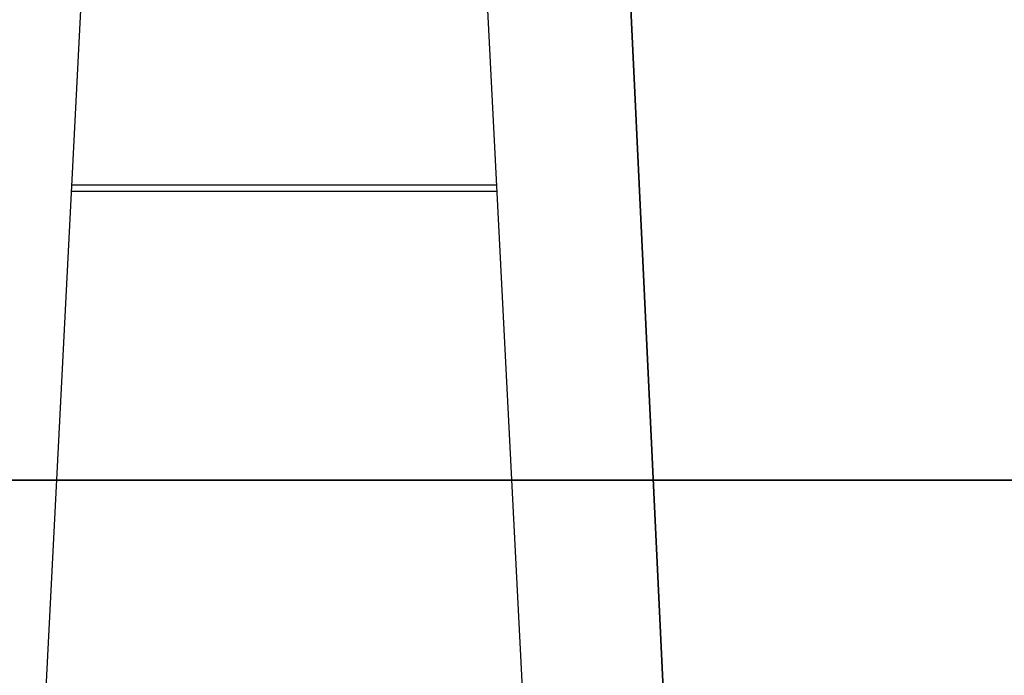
# Model space of a CAD drawing. Header units: millimetres. Extents: x -88 to 88, y -12 to 103.
# Tile 174 of 256: x -46.22 to -43.69, y 15.24 to 16.91. Entities that reach past the tile are written whole.
import ezdxf

# ---------------------------------------------------------------- set-up
doc = ezdxf.new("R2010")
doc.units = ezdxf.units.MM
doc.layers.add('Default', color=7, linetype='Continuous', true_color=0x000000)

msp = doc.modelspace()

# ---------------------------------------------------------------- linework, layer by layer
at = {"layer": 'Default', "color": 254, "true_color": 0xcad1ee, "extrusion": (1, 0, 0)}
for points in [[(18.3352, -3.37), (14.6464, -3.0826)], [(18.3196, -3.5694), (14.6308, -3.2819)]]:
    msp.add_lwpolyline(points, dxfattribs=at)
at = {"layer": 'Default', "color": 254, "true_color": 0xcad1ee, "extrusion": (0.998705, -0.050721, 0.003952)}
for points in [[(12.2854, -2.8973), (15.8843, -3.1774)], [(12.2699, -3.0967), (15.8688, -3.3768)]]:
    msp.add_lwpolyline(points, dxfattribs=at)
at = {"layer": 'Default', "color": 254, "true_color": 0xcad1ee, "extrusion": (0.998705, 0.050721, -0.003952)}
for points in [[(20.5037, -3.5369), (16.9048, -3.2568)], [(20.4882, -3.7363), (16.8893, -3.4562)]]:
    msp.add_lwpolyline(points, dxfattribs=at)
at = {"layer": 'Default', "color": 254, "true_color": 0xcad1ee}
for points in [[(-44.6872, 17.7352), (-44.3976, 11.6423)], [(-44.6872, 17.7352), (-44.3976, 11.6423)], [(-44.3976, 11.6423), (-44.6872, 17.7352)], [(-46.1541, 15.068), (-46.0226, 17.6423)], [(-44.9202, 15.068), (-45.0518, 17.6423)], [(-44.9921, 16.4752), (-46.0822, 16.4752)], [(-44.9929, 16.4908), (-46.0814, 16.4908)], [(-46.3912, 15.7352), (-38.5912, 15.7352)], [(-38.5912, 15.7352), (-46.3912, 15.7352)], [(-38.5912, 15.7352), (-46.3912, 15.7352)]]:
    msp.add_lwpolyline(points, dxfattribs=at)

doc.saveas('drawing.dxf')
